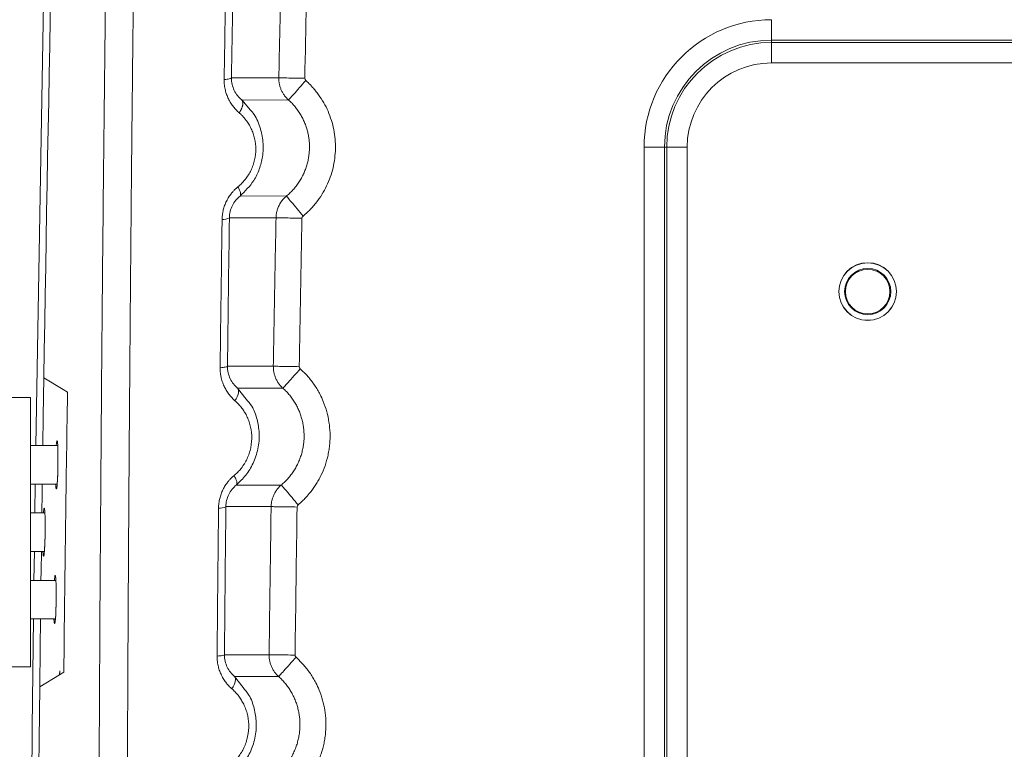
# Model space of a CAD drawing. Header units: millimetres. Extents: x 0 to 594, y 0 to 420.
# Tile 41 of 76: x 63 to 84, y 340 to 355. Entities that reach past the tile are written whole.
import ezdxf

# ---------------------------------------------------------------- set-up
doc = ezdxf.new("R2010")
doc.units = ezdxf.units.MM

msp = doc.modelspace()

# ---------------------------------------------------------------- linework, layer by layer
at = {"color": 7, "linetype": 'Continuous', "lineweight": 15}
for p, q in [((78.707, 354.534), (78.707, 354.958)), ((111.196, 354.534), (78.707, 354.534)), ((78.707, 354.534), (78.707, 354.485)), ((111.198, 354.485), (78.707, 354.485)), ((78.707, 354.485), (78.707, 354.061)), ((111.216, 354.061), (78.707, 354.061)), ((67.485, 353.751), (68.469, 353.751)), ((67.697, 353.29), (68.671, 353.289)), ((76.059, 352.309), (76.059, 240.307)), ((76.483, 352.309), (76.059, 352.309)), ((76.483, 352.309), (76.483, 240.307)), ((76.483, 352.309), (76.532, 352.309)), ((76.532, 352.309), (76.532, 240.307)), ((76.532, 352.309), (76.956, 352.309)), ((76.956, 352.309), (76.956, 240.304)), ((68.63, 351.295), (67.663, 351.294)), ((68.411, 350.843), (67.442, 350.843)), ((67.402, 347.758), (68.355, 347.758)), ((63.989, 347.272), (63.587, 347.52)), ((63.989, 347.272), (63.587, 347.52)), ((64.079, 347.217), (63.989, 347.272)), ((64.079, 347.217), (63.989, 347.272)), ((67.612, 347.3), (68.555, 347.3)), ((63.307, 347.109), (62.907, 347.109)), ((63.307, 347.109), (63.307, 341.509)), ((63.875, 346.109), (63.307, 346.109)), ((63.307, 345.309), (63.863, 345.309)), ((63.399, 344.709), (63.408, 345.309)), ((68.522, 345.29), (67.585, 345.29)), ((68.309, 344.841), (67.369, 344.841)), ((63.608, 344.709), (63.307, 344.709)), ((63.307, 343.909), (63.597, 343.909)), ((63.381, 343.309), (63.389, 343.909)), ((63.836, 343.309), (63.307, 343.309)), ((63.307, 342.509), (63.827, 342.509)), ((67.339, 341.764), (68.267, 341.764)), ((63.307, 341.509), (62.907, 341.509)), ((63.501, 341.1), (63.91, 341.348)), ((63.501, 341.1), (63.91, 341.348)), ((63.91, 341.348), (64.001, 341.404)), ((63.91, 341.348), (64.001, 341.404)), ((67.547, 341.31), (68.466, 341.31))]:
    msp.add_line(p, q, dxfattribs=at)
at = {"color": 8, "linetype": 'Continuous', "lineweight": 15}
for p, q in [((67.882, 353.077), (67.697, 353.29)), ((67.788, 347.076), (67.612, 347.3)), ((67.725, 341.082), (67.547, 341.31))]:
    msp.add_line(p, q, dxfattribs=at)
at = {"color": 7, "linetype": 'Continuous', "lineweight": 15, "flags": 128}
for points in [[(63.419, 346.109), (63.581, 355.299), (63.838, 365.921)], [(63.565, 346.109), (63.574, 346.718), (63.587, 347.52)], [(63.565, 346.109), (63.574, 346.718), (63.587, 347.52)], [(67.612, 347.3), (67.625, 347.282), (67.633, 347.257), (67.634, 347.228), (67.63, 347.195), (67.62, 347.159), (67.604, 347.12), (67.584, 347.081), (67.558, 347.041)], [(63.835, 345.266), (63.838, 345.234), (63.842, 345.215), (63.846, 345.21), (63.851, 345.218), (63.855, 345.24), (63.86, 345.275), (63.864, 345.321), (63.868, 345.379), (63.871, 345.445), (63.875, 345.519), (63.877, 345.598), (63.879, 345.709)], [(63.544, 344.709), (63.55, 345.113), (63.553, 345.309)], [(63.544, 344.709), (63.55, 345.113), (63.553, 345.309)], [(63.569, 343.866), (63.573, 343.834), (63.577, 343.815), (63.581, 343.81), (63.585, 343.818), (63.59, 343.84), (63.594, 343.875), (63.598, 343.921), (63.602, 343.979), (63.606, 344.045), (63.609, 344.119), (63.611, 344.198), (63.613, 344.309)], [(63.526, 343.309), (63.529, 343.508), (63.534, 343.909)], [(63.526, 343.309), (63.529, 343.508), (63.534, 343.909)], [(63.799, 342.466), (63.802, 342.434), (63.806, 342.415), (63.81, 342.41), (63.815, 342.418), (63.819, 342.44), (63.824, 342.475), (63.828, 342.521), (63.832, 342.579), (63.835, 342.645), (63.838, 342.719), (63.84, 342.798), (63.842, 342.909)], [(63.501, 341.1), (63.51, 341.903), (63.517, 342.509)], [(63.501, 341.1), (63.51, 341.903), (63.517, 342.509)], [(67.547, 341.31), (67.56, 341.292), (67.567, 341.268), (67.569, 341.24), (67.564, 341.208), (67.554, 341.172), (67.539, 341.135), (67.518, 341.096), (67.493, 341.057)]]:
    msp.add_lwpolyline(points, dxfattribs=at)
at = {"color": 7, "linetype": 'Continuous', "lineweight": 15}
for radius in [0.6, 0.597, 0.48, 0.462]:
    msp.add_circle((80.707, 349.309), radius, dxfattribs=at)
for centre, radius, start, end in [((1563.407, 324.309), 1500, 178.41187, 179.113368), ((78.707, 352.309), 2.648, 90, 180), ((78.707, 352.309), 2.224, 90, 180), ((78.707, 352.309), 2.176, 90, 180), ((78.707, 352.309), 1.751, 90, 180), ((67.312, 351.068), 0.26, 265.155, 299.9345), ((67.239, 345.107), 0.297, 265.6222, 295.9663), ((1563.407, 324.311), 1500.147, 179.304905, 182.063063), ((1563.407, 324.309), 1500, 179.358635, 182.063094)]:
    msp.add_arc(centre, radius, start, end, dxfattribs=at)
for points, knots in [([(66.156, 270.231), (66.15, 270.476), (66.136, 270.965), (66.116, 271.699), (66.096, 272.434), (66.076, 273.168), (66.056, 273.902), (66.037, 274.636), (66.018, 275.371), (65.999, 276.105), (65.981, 276.839), (65.962, 277.573), (65.944, 278.307), (65.926, 279.041), (65.909, 279.775), (65.892, 280.509), (65.875, 281.243), (65.858, 281.977), (65.841, 282.71), (65.825, 283.444), (65.809, 284.177), (65.793, 284.911), (65.778, 285.644), (65.762, 286.377), (65.747, 287.11), (65.733, 287.843), (65.718, 288.576), (65.704, 289.308), (65.69, 290.041), (65.676, 290.773), (65.663, 291.505), (65.649, 292.237), (65.636, 292.969), (65.624, 293.7), (65.611, 294.432), (65.599, 295.163), (65.587, 295.894), (65.575, 296.625), (65.564, 297.356), (65.552, 298.086), (65.541, 298.816), (65.531, 299.546), (65.52, 300.276), (65.51, 301.006), (65.5, 301.735), (65.49, 302.464), (65.481, 303.193), (65.472, 303.922), (65.463, 304.65), (65.454, 305.378), (65.446, 306.106), (65.437, 306.834), (65.429, 307.561), (65.422, 308.288), (65.414, 309.015), (65.407, 309.742), (65.4, 310.468), (65.393, 311.194), (65.387, 311.919), (65.381, 312.645), (65.375, 313.37), (65.369, 314.094), (65.364, 314.819), (65.358, 315.543), (65.353, 316.267), (65.349, 316.99), (65.344, 317.713), (65.34, 318.436), (65.336, 319.158), (65.332, 319.88), (65.329, 320.602), (65.325, 321.323), (65.322, 322.044), (65.32, 322.764), (65.317, 323.485), (65.315, 324.204), (65.313, 324.924), (65.311, 325.643), (65.309, 326.361), (65.308, 327.08), (65.307, 327.797), (65.306, 328.515), (65.306, 329.232), (65.305, 329.948), (65.305, 330.664), (65.305, 331.38), (65.305, 332.095), (65.306, 332.81), (65.307, 333.524), (65.308, 334.238), (65.309, 334.952), (65.311, 335.665), (65.313, 336.377), (65.315, 337.089), (65.317, 337.801), (65.319, 338.512), (65.322, 339.223), (65.325, 339.933), (65.328, 340.642), (65.331, 341.352), (65.335, 342.06), (65.339, 342.768), (65.343, 343.476), (65.347, 344.183), (65.352, 344.89), (65.356, 345.596), (65.361, 346.301), (65.367, 347.006), (65.372, 347.711), (65.378, 348.415), (65.384, 349.118), (65.39, 349.821), (65.396, 350.523), (65.402, 351.225), (65.409, 351.926), (65.416, 352.627), (65.423, 353.327), (65.431, 354.026), (65.438, 354.725), (65.446, 355.423), (65.454, 356.121), (65.462, 356.818), (65.471, 357.515), (65.48, 358.21), (65.488, 358.906), (65.498, 359.6), (65.507, 360.294), (65.516, 360.988), (65.526, 361.68), (65.536, 362.372), (65.546, 363.064), (65.557, 363.755), (65.567, 364.445), (65.574, 364.904), (65.578, 365.134)], [0, 0, 0, 0, 0.007776, 0.015549, 0.023319, 0.031086, 0.03885, 0.046611, 0.054369, 0.062125, 0.069877, 0.077626, 0.085373, 0.093116, 0.100856, 0.108593, 0.116328, 0.124059, 0.131787, 0.139512, 0.147234, 0.154953, 0.162669, 0.170382, 0.178092, 0.185798, 0.193502, 0.201202, 0.2089, 0.216594, 0.224285, 0.231973, 0.239658, 0.24734, 0.255018, 0.262694, 0.270366, 0.278036, 0.285702, 0.293365, 0.301025, 0.308682, 0.316336, 0.323987, 0.331635, 0.33928, 0.346921, 0.35456, 0.362195, 0.369828, 0.377457, 0.385083, 0.392706, 0.400326, 0.407943, 0.415557, 0.423168, 0.430776, 0.438381, 0.445983, 0.453582, 0.461177, 0.46877, 0.476359, 0.483946, 0.491529, 0.49911, 0.506687, 0.514261, 0.521832, 0.5294, 0.536965, 0.544527, 0.552086, 0.559642, 0.567195, 0.574744, 0.582291, 0.589834, 0.597375, 0.604912, 0.612446, 0.619977, 0.627506, 0.635031, 0.642553, 0.650071, 0.657587, 0.6651, 0.67261, 0.680116, 0.68762, 0.69512, 0.702618, 0.710112, 0.717603, 0.725092, 0.732577, 0.740059, 0.747538, 0.755014, 0.762487, 0.769957, 0.777424, 0.784887, 0.792348, 0.799806, 0.80726, 0.814712, 0.82216, 0.829606, 0.837048, 0.844488, 0.851924, 0.859357, 0.866788, 0.874215, 0.881639, 0.88906, 0.896478, 0.903892, 0.911304, 0.918713, 0.926118, 0.93352, 0.940919, 0.948316, 0.955708, 0.963098, 0.970485, 0.977868, 0.985249, 0.992626, 1, 1, 1, 1]), ([(65.565, 270.352), (65.558, 270.581), (65.546, 271.038), (65.526, 271.724), (65.507, 272.41), (65.489, 273.097), (65.47, 273.783), (65.452, 274.47), (65.434, 275.158), (65.416, 275.845), (65.398, 276.533), (65.38, 277.22), (65.363, 277.908), (65.346, 278.597), (65.329, 279.285), (65.313, 279.974), (65.296, 280.663), (65.28, 281.352), (65.264, 282.042), (65.249, 282.731), (65.233, 283.421), (65.218, 284.111), (65.203, 284.802), (65.188, 285.492), (65.173, 286.183), (65.159, 286.874), (65.145, 287.565), (65.131, 288.256), (65.117, 288.948), (65.104, 289.64), (65.09, 290.332), (65.077, 291.025), (65.065, 291.717), (65.052, 292.41), (65.04, 293.103), (65.027, 293.796), (64.985, 296.284), (64.918, 300.568), (64.841, 306.648), (64.782, 312.724), (64.748, 317.693), (64.73, 321.554), (64.718, 325.18), (64.711, 329.686), (64.717, 335.032), (64.737, 340.339), (64.769, 345.513), (64.812, 350.582), (64.853, 354.345), (64.885, 356.889), (64.902, 358.229), (64.92, 359.57), (64.939, 360.913), (64.959, 362.258), (64.98, 363.604), (64.995, 364.502), (65.002, 364.951)], [0, 0, 0, 0, 0.0072862, 0.0145721, 0.0218578, 0.0291433, 0.0364287, 0.0437141, 0.0509995, 0.0582848, 0.0655703, 0.0728559, 0.0801416, 0.0874276, 0.0947138, 0.1020003, 0.1092872, 0.1165745, 0.1238622, 0.1311505, 0.1384392, 0.1457286, 0.1530185, 0.1603092, 0.1676005, 0.1748927, 0.1821856, 0.1894795, 0.1967742, 0.2040699, 0.2113665, 0.2186643, 0.2259631, 0.233263, 0.2405642, 0.2478665, 0.2551702, 0.3191862, 0.383115, 0.4469873, 0.5108338, 0.5398617, 0.5688538, 0.6253218, 0.6822567, 0.738031, 0.7935381, 0.8466101, 0.8994481, 0.9137154, 0.9280145, 0.9423457, 0.9567095, 0.9711063, 0.9855363, 1, 1, 1, 1]), ([(65.565, 270.352), (65.558, 270.581), (65.546, 271.038), (65.526, 271.724), (65.507, 272.41), (65.489, 273.097), (65.47, 273.783), (65.452, 274.47), (65.434, 275.158), (65.416, 275.845), (65.398, 276.533), (65.38, 277.22), (65.363, 277.908), (65.346, 278.597), (65.329, 279.285), (65.313, 279.974), (65.296, 280.663), (65.28, 281.352), (65.264, 282.042), (65.249, 282.731), (65.233, 283.421), (65.218, 284.111), (65.203, 284.802), (65.188, 285.492), (65.173, 286.183), (65.159, 286.874), (65.145, 287.565), (65.131, 288.256), (65.117, 288.948), (65.104, 289.64), (65.09, 290.332), (65.077, 291.025), (65.065, 291.717), (65.052, 292.41), (65.04, 293.103), (65.027, 293.796), (64.985, 296.284), (64.918, 300.568), (64.841, 306.648), (64.782, 312.724), (64.748, 317.693), (64.73, 321.554), (64.718, 325.18), (64.711, 329.686), (64.717, 335.032), (64.737, 340.339), (64.769, 345.513), (64.812, 350.582), (64.853, 354.345), (64.885, 356.889), (64.902, 358.229), (64.92, 359.57), (64.939, 360.913), (64.959, 362.258), (64.98, 363.604), (64.995, 364.502), (65.002, 364.951)], [0, 0, 0, 0, 0.0072862, 0.0145721, 0.0218578, 0.0291433, 0.0364287, 0.0437141, 0.0509995, 0.0582848, 0.0655703, 0.0728559, 0.0801416, 0.0874276, 0.0947138, 0.1020003, 0.1092872, 0.1165745, 0.1238622, 0.1311505, 0.1384392, 0.1457286, 0.1530185, 0.1603092, 0.1676005, 0.1748927, 0.1821856, 0.1894795, 0.1967742, 0.2040699, 0.2113665, 0.2186643, 0.2259631, 0.233263, 0.2405642, 0.2478665, 0.2551702, 0.3191862, 0.383115, 0.4469873, 0.5108338, 0.5398617, 0.5688538, 0.6253218, 0.6822567, 0.738031, 0.7935381, 0.8466101, 0.8994481, 0.9137154, 0.9280145, 0.9423457, 0.9567095, 0.9711063, 0.9855363, 1, 1, 1, 1]), ([(67.333, 353.715), (67.338, 353.974), (67.346, 354.491), (67.358, 355.265), (67.371, 356.037), (67.38, 356.551), (67.385, 356.807)], [0, 0, 0, 0, 0.251016, 0.501354, 0.751016, 1, 1, 1, 1]), ([(68.469, 353.751), (68.48, 354.267), (68.502, 355.299), (68.526, 356.331), (68.537, 356.846)], [0, 0, 0, 0, 0.500393, 1, 1, 1, 1]), ([(67.485, 353.751), (67.483, 353.743), (67.465, 353.735), (67.426, 353.726), (67.411, 353.723), (67.377, 353.719), (67.356, 353.717), (67.333, 353.715)], [0, 0, 0, 0, 0.5, 0.5, 0.75, 0.75, 1, 1, 1, 1]), ([(67.645, 353.024), (67.634, 353.033), (67.613, 353.053), (67.582, 353.084), (67.553, 353.116), (67.525, 353.149), (67.488, 353.199), (67.444, 353.267), (67.401, 353.356), (67.369, 353.447), (67.349, 353.528), (67.339, 353.598), (67.334, 353.656), (67.334, 353.695), (67.333, 353.715)], [0, 0, 0, 0, 0.058874, 0.117178, 0.175025, 0.232525, 0.289795, 0.420766, 0.548997, 0.668439, 0.785885, 0.857595, 0.928836, 1, 1, 1, 1]), ([(67.697, 353.29), (67.635, 353.343), (67.581, 353.41), (67.506, 353.567), (67.484, 353.658), (67.485, 353.751)], [0, 0, 0, 0, 0.5, 0.5, 1, 1, 1, 1]), ([(68.469, 353.751), (68.471, 353.751), (68.485, 353.751), (68.54, 353.749), (68.581, 353.749), (68.686, 353.746), (68.748, 353.745), (68.879, 353.742), (68.946, 353.741), (69.008, 353.74)], [0, 0, 0, 0, 0.25, 0.25, 0.5, 0.5, 0.75, 0.75, 1, 1, 1, 1]), ([(68.671, 353.289), (68.662, 353.297), (68.645, 353.313), (68.621, 353.339), (68.598, 353.365), (68.578, 353.393), (68.559, 353.422), (68.542, 353.451), (68.527, 353.48), (68.514, 353.51), (68.502, 353.54), (68.492, 353.571), (68.484, 353.601), (68.478, 353.632), (68.473, 353.662), (68.47, 353.692), (68.469, 353.722), (68.469, 353.741), (68.469, 353.751)], [0, 0, 0, 0, 0.0687793, 0.1367213, 0.2038262, 0.2700938, 0.3355242, 0.4001174, 0.4638733, 0.526792, 0.5888735, 0.6501177, 0.7105246, 0.7700942, 0.8288266, 0.8867217, 0.9437795, 1, 1, 1, 1]), ([(68.67, 353.29), (68.671, 353.291), (68.68, 353.3), (68.716, 353.341), (68.743, 353.372), (68.813, 353.45), (68.855, 353.498), (68.942, 353.596), (68.987, 353.646), (69.029, 353.693)], [0, 0, 0, 0, 0.25, 0.25, 0.5, 0.5, 0.75, 0.75, 1, 1, 1, 1]), ([(68.972, 350.878), (68.981, 350.885), (69.007, 350.907), (69.058, 350.952), (69.12, 351.012), (69.188, 351.086), (69.272, 351.188), (69.369, 351.327), (69.465, 351.502), (69.542, 351.688), (69.599, 351.88), (69.634, 352.077), (69.654, 352.343), (69.63, 352.61), (69.565, 352.868), (69.495, 353.056), (69.406, 353.234), (69.315, 353.375), (69.235, 353.48), (69.162, 353.564), (69.094, 353.634), (69.045, 353.679), (69.029, 353.693)], [0, 0, 0, 0, 0.0108751, 0.0320144, 0.0634215, 0.0923996, 0.1257272, 0.1879592, 0.2506589, 0.3135343, 0.3762655, 0.4388051, 0.5012389, 0.6258946, 0.6884596, 0.7511043, 0.813496, 0.875329, 0.9082892, 0.9371483, 0.9798162, 1, 1, 1, 1]), ([(67.697, 353.29), (67.7, 353.287), (67.705, 353.281), (67.711, 353.271), (67.716, 353.259), (67.719, 353.247), (67.721, 353.234), (67.722, 353.22), (67.721, 353.206), (67.72, 353.192), (67.717, 353.177), (67.713, 353.162), (67.709, 353.146), (67.703, 353.13), (67.696, 353.113), (67.688, 353.096), (67.679, 353.078), (67.668, 353.06), (67.657, 353.042), (67.649, 353.03), (67.645, 353.024)], [0, 0, 0, 0, 0.063109, 0.125057, 0.185668, 0.244793, 0.302306, 0.358107, 0.412123, 0.464301, 0.514741, 0.565553, 0.617411, 0.670219, 0.723864, 0.778224, 0.833164, 0.888541, 0.944205, 1, 1, 1, 1]), ([(68.63, 351.295), (68.643, 351.306), (68.67, 351.329), (68.708, 351.365), (68.744, 351.402), (68.779, 351.44), (68.812, 351.479), (68.843, 351.519), (68.873, 351.56), (68.901, 351.602), (68.927, 351.645), (68.951, 351.689), (68.973, 351.733), (68.994, 351.778), (69.013, 351.823), (69.03, 351.869), (69.045, 351.915), (69.059, 351.961), (69.071, 352.008), (69.081, 352.054), (69.089, 352.101), (69.096, 352.148), (69.101, 352.194), (69.104, 352.241), (69.107, 352.301), (69.106, 352.377), (69.098, 352.466), (69.085, 352.556), (69.065, 352.646), (69.038, 352.734), (69.005, 352.822), (68.966, 352.907), (68.92, 352.991), (68.867, 353.071), (68.809, 353.148), (68.744, 353.222), (68.696, 353.266), (68.671, 353.289)], [0, 0, 0, 0, 0.023188, 0.046253, 0.069189, 0.09199, 0.11466, 0.137203, 0.15962, 0.181913, 0.204084, 0.226135, 0.248066, 0.269879, 0.291574, 0.313149, 0.334606, 0.355943, 0.37716, 0.398257, 0.419233, 0.440089, 0.460826, 0.481443, 0.501941, 0.541354, 0.581143, 0.621313, 0.66186, 0.702781, 0.744073, 0.785738, 0.827785, 0.870222, 0.913065, 0.956332, 1, 1, 1, 1]), ([(67.619, 351.485), (67.631, 351.495), (67.653, 351.513), (67.685, 351.543), (67.716, 351.574), (67.745, 351.607), (67.787, 351.657), (67.838, 351.73), (67.893, 351.829), (67.936, 351.934), (67.977, 352.079), (67.998, 352.269), (67.977, 352.454), (67.937, 352.594), (67.896, 352.694), (67.846, 352.788), (67.794, 352.865), (67.743, 352.928), (67.696, 352.978), (67.662, 353.008), (67.645, 353.024)], [0, 0, 0, 0, 0.025289, 0.050349, 0.075235, 0.100002, 0.124706, 0.18702, 0.248983, 0.311111, 0.373229, 0.497411, 0.622102, 0.68428, 0.747494, 0.810101, 0.873511, 0.915257, 0.957363, 1, 1, 1, 1]), ([(67.663, 351.294), (67.766, 351.395), (67.932, 351.557), (68.071, 351.852), (68.142, 352.125), (68.152, 352.426), (68.081, 352.737), (67.987, 352.963), (67.899, 353.059), (67.882, 353.077)], [0, 0, 0, 0, 0.216998, 0.34864, 0.478995, 0.63261, 0.793114, 0.96153, 1, 1, 1, 1]), ([(67.29, 350.809), (67.291, 350.82), (67.291, 350.844), (67.294, 350.878), (67.298, 350.913), (67.303, 350.947), (67.313, 351.002), (67.334, 351.076), (67.37, 351.168), (67.418, 351.258), (67.47, 351.333), (67.521, 351.393), (67.568, 351.442), (67.602, 351.471), (67.619, 351.485)], [0, 0, 0, 0, 0.044595, 0.088968, 0.133211, 0.177414, 0.22167, 0.344761, 0.468423, 0.599503, 0.732454, 0.820773, 0.909763, 1, 1, 1, 1]), ([(67.663, 351.294), (67.67, 351.301), (67.674, 351.311), (67.677, 351.335), (67.675, 351.35), (67.668, 351.38), (67.662, 351.398), (67.645, 351.439), (67.633, 351.462), (67.619, 351.485)], [0, 0, 0, 0, 0.25, 0.25, 0.5, 0.5, 0.75, 0.75, 1, 1, 1, 1]), ([(67.442, 350.843), (67.443, 350.886), (67.448, 350.93), (67.469, 351.016), (67.484, 351.057), (67.543, 351.175), (67.599, 351.242), (67.663, 351.294)], [0, 0, 0, 0, 0.25, 0.25, 0.5, 0.5, 1, 1, 1, 1]), ([(68.411, 350.843), (68.411, 350.855), (68.412, 350.879), (68.416, 350.915), (68.422, 350.952), (68.431, 350.988), (68.442, 351.025), (68.456, 351.062), (68.473, 351.098), (68.492, 351.134), (68.514, 351.169), (68.538, 351.203), (68.566, 351.235), (68.596, 351.266), (68.618, 351.285), (68.629, 351.295)], [0, 0, 0, 0, 0.068974, 0.139273, 0.210897, 0.283846, 0.358119, 0.433718, 0.510641, 0.588889, 0.668462, 0.749359, 0.831581, 0.915128, 1, 1, 1, 1]), ([(68.628, 351.294), (68.629, 351.293), (68.637, 351.283), (68.672, 351.241), (68.698, 351.209), (68.765, 351.128), (68.805, 351.08), (68.889, 350.978), (68.932, 350.926), (68.972, 350.878)], [0, 0, 0, 0, 0.25, 0.25, 0.5, 0.5, 0.75, 0.75, 1, 1, 1, 1]), ([(67.25, 347.726), (67.253, 347.984), (67.259, 348.499), (67.269, 349.271), (67.28, 350.041), (67.287, 350.553), (67.29, 350.809)], [0, 0, 0, 0, 0.250855, 0.50114, 0.750855, 1, 1, 1, 1]), ([(68.355, 347.758), (68.364, 348.272), (68.382, 349.301), (68.401, 350.329), (68.411, 350.843)], [0, 0, 0, 0, 0.500313, 1, 1, 1, 1]), ([(68.411, 350.843), (68.413, 350.843), (68.426, 350.842), (68.482, 350.841), (68.523, 350.841), (68.628, 350.839), (68.691, 350.837), (68.821, 350.835), (68.888, 350.834), (68.95, 350.833)], [0, 0, 0, 0, 0.25, 0.25, 0.5, 0.5, 0.75, 0.75, 1, 1, 1, 1]), ([(67.402, 347.758), (67.4, 347.75), (67.382, 347.744), (67.342, 347.736), (67.328, 347.734), (67.293, 347.73), (67.273, 347.728), (67.25, 347.726)], [0, 0, 0, 0, 0.5, 0.5, 0.75, 0.75, 1, 1, 1, 1]), ([(67.558, 347.041), (67.548, 347.05), (67.527, 347.069), (67.498, 347.098), (67.47, 347.129), (67.432, 347.175), (67.388, 347.237), (67.348, 347.307), (67.321, 347.366), (67.302, 347.415), (67.286, 347.464), (67.271, 347.521), (67.258, 347.584), (67.25, 347.655), (67.25, 347.702), (67.25, 347.726)], [0, 0, 0, 0, 0.056841, 0.113271, 0.16939, 0.225303, 0.350604, 0.472451, 0.538083, 0.604213, 0.671307, 0.737196, 0.82502, 0.912381, 1, 1, 1, 1]), ([(67.612, 347.3), (67.55, 347.353), (67.497, 347.42), (67.423, 347.576), (67.401, 347.665), (67.402, 347.758)], [0, 0, 0, 0, 0.5, 0.5, 1, 1, 1, 1]), ([(68.355, 347.758), (68.358, 347.758), (68.371, 347.757), (68.426, 347.756), (68.468, 347.756), (68.572, 347.754), (68.635, 347.753), (68.765, 347.751), (68.832, 347.75), (68.895, 347.748)], [0, 0, 0, 0, 0.25, 0.25, 0.5, 0.5, 0.75, 0.75, 1, 1, 1, 1]), ([(68.555, 347.3), (68.546, 347.308), (68.529, 347.325), (68.504, 347.351), (68.482, 347.379), (68.461, 347.407), (68.442, 347.437), (68.425, 347.467), (68.409, 347.498), (68.396, 347.53), (68.384, 347.562), (68.375, 347.594), (68.367, 347.627), (68.361, 347.659), (68.358, 347.692), (68.355, 347.725), (68.355, 347.747), (68.355, 347.758)], [0, 0, 0, 0, 0.070203, 0.139902, 0.209095, 0.277782, 0.345965, 0.413642, 0.480814, 0.54748, 0.613642, 0.679298, 0.744449, 0.809095, 0.873235, 0.93687, 1, 1, 1, 1]), ([(68.555, 347.3), (68.556, 347.301), (68.565, 347.311), (68.601, 347.351), (68.629, 347.382), (68.698, 347.461), (68.74, 347.508), (68.828, 347.605), (68.873, 347.656), (68.915, 347.703)], [0, 0, 0, 0, 0.25, 0.25, 0.5, 0.5, 0.75, 0.75, 1, 1, 1, 1]), ([(68.87, 344.878), (68.88, 344.886), (68.909, 344.911), (68.963, 344.961), (69.04, 345.038), (69.116, 345.126), (69.184, 345.217), (69.241, 345.301), (69.295, 345.391), (69.362, 345.519), (69.434, 345.692), (69.48, 345.856), (69.503, 345.97), (69.516, 346.047), (69.532, 346.182), (69.538, 346.374), (69.516, 346.596), (69.47, 346.814), (69.405, 347.005), (69.335, 347.157), (69.273, 347.27), (69.212, 347.365), (69.146, 347.456), (69.075, 347.543), (68.998, 347.626), (68.943, 347.677), (68.915, 347.703)], [0, 0, 0, 0, 0.012339, 0.035466, 0.069385, 0.114093, 0.144422, 0.176313, 0.20934, 0.242365, 0.31204, 0.384172, 0.402445, 0.420763, 0.457413, 0.529889, 0.599917, 0.666692, 0.738148, 0.788937, 0.823875, 0.85891, 0.894045, 0.929276, 0.964596, 1, 1, 1, 1]), ([(68.522, 345.29), (68.535, 345.302), (68.562, 345.325), (68.601, 345.362), (68.637, 345.4), (68.672, 345.439), (68.706, 345.479), (68.737, 345.52), (68.767, 345.563), (68.795, 345.606), (68.821, 345.65), (68.845, 345.695), (68.867, 345.74), (68.888, 345.786), (68.906, 345.833), (68.923, 345.88), (68.938, 345.927), (68.952, 345.975), (68.963, 346.023), (68.973, 346.071), (68.981, 346.119), (68.987, 346.167), (68.991, 346.215), (68.994, 346.263), (68.994, 346.31), (68.993, 346.373), (68.988, 346.45), (68.975, 346.543), (68.956, 346.635), (68.93, 346.726), (68.897, 346.817), (68.857, 346.905), (68.811, 346.991), (68.757, 347.075), (68.696, 347.155), (68.63, 347.231), (68.58, 347.277), (68.555, 347.3)], [0, 0, 0, 0, 0.02341, 0.046716, 0.069912, 0.092988, 0.11594, 0.138769, 0.161479, 0.184072, 0.206552, 0.22892, 0.251177, 0.273324, 0.295364, 0.317297, 0.339124, 0.360845, 0.382459, 0.403967, 0.425367, 0.44666, 0.467844, 0.488922, 0.509892, 0.530756, 0.571256, 0.612179, 0.653523, 0.695284, 0.737469, 0.780085, 0.823142, 0.866653, 0.910643, 0.955109, 1, 1, 1, 1]), ([(67.538, 345.485), (67.549, 345.495), (67.571, 345.514), (67.603, 345.544), (67.634, 345.575), (67.663, 345.608), (67.693, 345.644), (67.723, 345.686), (67.764, 345.749), (67.811, 345.834), (67.855, 345.945), (67.899, 346.108), (67.915, 346.315), (67.883, 346.512), (67.835, 346.653), (67.791, 346.749), (67.74, 346.834), (67.686, 346.909), (67.625, 346.979), (67.581, 347.02), (67.558, 347.041)], [0, 0, 0, 0, 0.025263, 0.050258, 0.075035, 0.099646, 0.124143, 0.155041, 0.185943, 0.248983, 0.314555, 0.382876, 0.523438, 0.650464, 0.7138, 0.778118, 0.83317, 0.888822, 0.943914, 1, 1, 1, 1]), ([(67.585, 345.29), (67.654, 345.355), (67.792, 345.485), (67.947, 345.743), (68.048, 346.042), (68.073, 346.357), (68.022, 346.657), (67.937, 346.908), (67.831, 347.028), (67.788, 347.076)], [0, 0, 0, 0, 0.142768, 0.28741, 0.443075, 0.606793, 0.749091, 0.89946, 1, 1, 1, 1]), ([(63.879, 345.709), (63.879, 345.723), (63.88, 345.765), (63.88, 345.833), (63.88, 345.912), (63.879, 345.985), (63.878, 346.051), (63.875, 346.107), (63.872, 346.152), (63.869, 346.185), (63.865, 346.205), (63.861, 346.212), (63.856, 346.204), (63.852, 346.183), (63.847, 346.152), (63.845, 346.123), (63.843, 346.109)], [0, 0, 0, 0, 0.037434, 0.112497, 0.187554, 0.262611, 0.337667, 0.412724, 0.48778, 0.562836, 0.637892, 0.712948, 0.788003, 0.863058, 0.938114, 1, 1, 1, 1]), ([(63.879, 345.709), (63.879, 345.723), (63.88, 345.765), (63.88, 345.833), (63.88, 345.912), (63.879, 345.985), (63.878, 346.051), (63.875, 346.107), (63.872, 346.152), (63.869, 346.185), (63.865, 346.205), (63.861, 346.212), (63.856, 346.204), (63.852, 346.183), (63.847, 346.152), (63.845, 346.123), (63.843, 346.109)], [0, 0, 0, 0, 0.037434, 0.112497, 0.187554, 0.262611, 0.337667, 0.412724, 0.48778, 0.562836, 0.637892, 0.712948, 0.788003, 0.863058, 0.938114, 1, 1, 1, 1]), ([(63.832, 345.309), (63.832, 345.294), (63.834, 345.263), (63.838, 345.232), (63.842, 345.213), (63.846, 345.207), (63.851, 345.216), (63.855, 345.238), (63.86, 345.273), (63.864, 345.32), (63.868, 345.377), (63.872, 345.444), (63.875, 345.518), (63.877, 345.607), (63.879, 345.672), (63.879, 345.709)], [0, 0, 0, 0, 0.0740316, 0.148996, 0.2239601, 0.2989239, 0.3738877, 0.4488513, 0.5238149, 0.5987787, 0.6737426, 0.7487067, 0.8236711, 0.8986358, 1, 1, 1, 1]), ([(67.216, 344.812), (67.217, 344.823), (67.217, 344.847), (67.22, 344.882), (67.224, 344.917), (67.229, 344.952), (67.24, 345.007), (67.26, 345.081), (67.296, 345.172), (67.342, 345.261), (67.393, 345.334), (67.443, 345.394), (67.488, 345.442), (67.522, 345.471), (67.538, 345.485)], [0, 0, 0, 0, 0.04554, 0.090856, 0.136043, 0.1812, 0.226423, 0.349853, 0.473568, 0.603229, 0.735488, 0.822611, 0.910601, 1, 1, 1, 1]), ([(67.585, 345.29), (67.592, 345.297), (67.597, 345.308), (67.599, 345.333), (67.597, 345.348), (67.59, 345.379), (67.583, 345.397), (67.565, 345.439), (67.553, 345.461), (67.538, 345.485)], [0, 0, 0, 0, 0.25, 0.25, 0.5, 0.5, 0.75, 0.75, 1, 1, 1, 1]), ([(67.369, 344.841), (67.369, 344.884), (67.374, 344.928), (67.395, 345.013), (67.41, 345.054), (67.467, 345.171), (67.522, 345.238), (67.585, 345.29)], [0, 0, 0, 0, 0.25, 0.25, 0.5, 0.5, 1, 1, 1, 1]), ([(68.309, 344.841), (68.31, 344.852), (68.31, 344.876), (68.314, 344.91), (68.32, 344.945), (68.327, 344.98), (68.337, 345.014), (68.349, 345.048), (68.363, 345.082), (68.38, 345.115), (68.398, 345.147), (68.419, 345.178), (68.441, 345.209), (68.466, 345.237), (68.493, 345.265), (68.512, 345.282), (68.522, 345.29)], [0, 0, 0, 0, 0.067451, 0.135514, 0.204189, 0.273476, 0.343375, 0.413886, 0.485009, 0.556743, 0.62909, 0.702048, 0.775618, 0.8498, 0.924594, 1, 1, 1, 1]), ([(68.522, 345.29), (68.523, 345.289), (68.531, 345.279), (68.566, 345.238), (68.593, 345.206), (68.66, 345.126), (68.701, 345.078), (68.786, 344.978), (68.83, 344.926), (68.87, 344.878)], [0, 0, 0, 0, 0.25, 0.25, 0.5, 0.5, 0.75, 0.75, 1, 1, 1, 1]), ([(63.613, 344.309), (63.613, 344.323), (63.614, 344.365), (63.614, 344.433), (63.614, 344.512), (63.613, 344.585), (63.611, 344.651), (63.608, 344.707), (63.605, 344.752), (63.602, 344.785), (63.598, 344.805), (63.594, 344.812), (63.589, 344.804), (63.585, 344.783), (63.58, 344.752), (63.578, 344.723), (63.577, 344.709)], [0, 0, 0, 0, 0.037434, 0.112497, 0.187556, 0.262615, 0.337673, 0.412732, 0.48779, 0.562849, 0.637906, 0.712964, 0.788021, 0.863079, 0.938136, 1, 1, 1, 1]), ([(63.613, 344.309), (63.613, 344.323), (63.614, 344.365), (63.614, 344.433), (63.614, 344.512), (63.613, 344.585), (63.611, 344.651), (63.608, 344.707), (63.605, 344.752), (63.602, 344.785), (63.598, 344.805), (63.594, 344.812), (63.589, 344.804), (63.585, 344.783), (63.58, 344.752), (63.578, 344.723), (63.577, 344.709)], [0, 0, 0, 0, 0.037434, 0.112497, 0.187556, 0.262615, 0.337673, 0.412732, 0.48779, 0.562849, 0.637906, 0.712964, 0.788021, 0.863079, 0.938136, 1, 1, 1, 1]), ([(67.187, 341.737), (67.189, 341.994), (67.193, 342.508), (67.201, 343.277), (67.208, 344.045), (67.214, 344.556), (67.216, 344.812)], [0, 0, 0, 0, 0.250746, 0.500995, 0.750746, 1, 1, 1, 1]), ([(68.267, 341.764), (68.274, 342.277), (68.287, 343.302), (68.302, 344.328), (68.309, 344.841)], [0, 0, 0, 0, 0.500154, 1, 1, 1, 1]), ([(68.309, 344.841), (68.311, 344.841), (68.325, 344.841), (68.38, 344.84), (68.422, 344.839), (68.527, 344.838), (68.589, 344.837), (68.719, 344.835), (68.786, 344.834), (68.849, 344.833)], [0, 0, 0, 0, 0.25, 0.25, 0.5, 0.5, 0.75, 0.75, 1, 1, 1, 1]), ([(63.566, 343.909), (63.567, 343.894), (63.569, 343.863), (63.573, 343.832), (63.577, 343.813), (63.581, 343.807), (63.585, 343.816), (63.59, 343.838), (63.594, 343.873), (63.598, 343.92), (63.602, 343.977), (63.606, 344.044), (63.609, 344.118), (63.611, 344.207), (63.613, 344.272), (63.613, 344.309)], [0, 0, 0, 0, 0.0740991, 0.1490663, 0.2240332, 0.2989999, 0.3739665, 0.448933, 0.5238995, 0.5988661, 0.6738329, 0.7488, 0.8237673, 0.8987349, 1, 1, 1, 1]), ([(63.842, 342.909), (63.842, 342.923), (63.843, 342.965), (63.843, 343.033), (63.842, 343.112), (63.841, 343.185), (63.839, 343.251), (63.837, 343.307), (63.834, 343.352), (63.83, 343.385), (63.826, 343.405), (63.822, 343.412), (63.817, 343.404), (63.813, 343.383), (63.809, 343.352), (63.806, 343.323), (63.805, 343.309)], [0, 0, 0, 0, 0.037435, 0.112497, 0.187558, 0.262619, 0.33768, 0.41274, 0.487801, 0.562861, 0.637921, 0.71298, 0.78804, 0.863099, 0.938159, 1, 1, 1, 1]), ([(63.842, 342.909), (63.842, 342.923), (63.843, 342.965), (63.843, 343.033), (63.842, 343.112), (63.841, 343.185), (63.839, 343.251), (63.837, 343.307), (63.834, 343.352), (63.83, 343.385), (63.826, 343.405), (63.822, 343.412), (63.817, 343.404), (63.813, 343.383), (63.809, 343.352), (63.806, 343.323), (63.805, 343.309)], [0, 0, 0, 0, 0.037435, 0.112497, 0.187558, 0.262619, 0.33768, 0.41274, 0.487801, 0.562861, 0.637921, 0.71298, 0.78804, 0.863099, 0.938159, 1, 1, 1, 1]), ([(63.795, 342.509), (63.796, 342.494), (63.798, 342.463), (63.802, 342.432), (63.806, 342.413), (63.81, 342.407), (63.815, 342.416), (63.819, 342.438), (63.824, 342.473), (63.828, 342.52), (63.832, 342.577), (63.835, 342.644), (63.838, 342.718), (63.84, 342.807), (63.841, 342.872), (63.842, 342.909)], [0, 0, 0, 0, 0.074163, 0.149132, 0.224102, 0.299071, 0.37404, 0.449008, 0.523977, 0.598946, 0.673916, 0.748885, 0.823855, 0.898825, 1, 1, 1, 1]), ([(67.339, 341.764), (67.337, 341.758), (67.319, 341.752), (67.28, 341.745), (67.266, 341.743), (67.23, 341.74), (67.21, 341.738), (67.187, 341.737)], [0, 0, 0, 0, 0.5, 0.5, 0.75, 0.75, 1, 1, 1, 1]), ([(67.493, 341.057), (67.483, 341.066), (67.462, 341.085), (67.433, 341.114), (67.405, 341.145), (67.379, 341.176), (67.343, 341.224), (67.301, 341.291), (67.257, 341.378), (67.224, 341.468), (67.204, 341.549), (67.193, 341.619), (67.187, 341.678), (67.187, 341.717), (67.187, 341.737)], [0, 0, 0, 0, 0.057058, 0.113427, 0.169207, 0.224504, 0.279426, 0.41008, 0.53817, 0.659125, 0.779345, 0.853453, 0.926866, 1, 1, 1, 1]), ([(67.547, 341.31), (67.486, 341.363), (67.434, 341.429), (67.36, 341.584), (67.339, 341.673), (67.339, 341.764)], [0, 0, 0, 0, 0.5, 0.5, 1, 1, 1, 1]), ([(68.267, 341.764), (68.269, 341.764), (68.283, 341.763), (68.338, 341.763), (68.379, 341.762), (68.484, 341.761), (68.547, 341.76), (68.677, 341.758), (68.744, 341.758), (68.807, 341.757)], [0, 0, 0, 0, 0.25, 0.25, 0.5, 0.5, 0.75, 0.75, 1, 1, 1, 1]), ([(68.466, 341.31), (68.457, 341.318), (68.44, 341.334), (68.416, 341.36), (68.393, 341.387), (68.372, 341.416), (68.353, 341.445), (68.336, 341.475), (68.321, 341.506), (68.308, 341.537), (68.296, 341.569), (68.287, 341.601), (68.279, 341.634), (68.273, 341.666), (68.269, 341.699), (68.267, 341.731), (68.267, 341.753), (68.267, 341.764)], [0, 0, 0, 0, 0.070124, 0.139755, 0.208891, 0.277534, 0.345682, 0.413337, 0.480497, 0.547164, 0.613337, 0.679015, 0.7442, 0.808891, 0.873088, 0.936791, 1, 1, 1, 1]), ([(68.466, 341.31), (68.467, 341.311), (68.475, 341.32), (68.512, 341.361), (68.539, 341.392), (68.609, 341.47), (68.652, 341.517), (68.739, 341.614), (68.785, 341.665), (68.827, 341.711)], [0, 0, 0, 0, 0.25, 0.25, 0.5, 0.5, 0.75, 0.75, 1, 1, 1, 1]), ([(68.793, 338.879), (68.806, 338.89), (68.849, 338.928), (68.937, 339.013), (69.028, 339.118), (69.107, 339.224), (69.183, 339.339), (69.251, 339.463), (69.309, 339.596), (69.362, 339.738), (69.398, 339.868), (69.419, 339.982), (69.432, 340.059), (69.447, 340.194), (69.451, 340.385), (69.429, 340.607), (69.382, 340.822), (69.317, 341.013), (69.247, 341.165), (69.184, 341.278), (69.125, 341.372), (69.059, 341.463), (68.987, 341.55), (68.91, 341.634), (68.854, 341.685), (68.827, 341.711)], [0, 0, 0, 0, 0.015498, 0.053788, 0.114866, 0.145729, 0.177427, 0.243713, 0.27825, 0.313546, 0.385669, 0.403918, 0.422204, 0.458771, 0.531023, 0.600794, 0.667342, 0.737002, 0.789398, 0.823799, 0.858482, 0.893447, 0.928693, 0.964213, 1, 1, 1, 1]), ([(63.912, 341.356), (63.912, 341.357), (63.913, 341.361), (63.914, 341.368), (63.914, 341.377), (63.915, 341.39), (63.916, 341.406), (63.916, 341.42), (63.917, 341.427)], [0, 0, 0, 0, 0.136744, 0.27291, 0.410527, 0.551553, 0.777457, 1, 1, 1, 1]), ([(63.912, 341.356), (63.912, 341.356), (63.912, 341.356), (63.912, 341.356), (63.912, 341.356), (63.912, 341.356), (63.912, 341.356), (63.912, 341.356), (63.912, 341.356), (63.912, 341.356), (63.912, 341.356), (63.912, 341.356), (63.912, 341.356), (63.912, 341.357), (63.912, 341.357), (63.912, 341.357), (63.912, 341.358), (63.912, 341.358), (63.912, 341.359), (63.913, 341.361), (63.913, 341.363), (63.913, 341.366), (63.913, 341.37), (63.914, 341.375), (63.914, 341.38), (63.915, 341.386), (63.915, 341.392), (63.915, 341.398), (63.915, 341.402), (63.916, 341.407), (63.916, 341.412), (63.916, 341.416), (63.916, 341.419), (63.916, 341.423), (63.916, 341.424), (63.917, 341.425), (63.917, 341.426), (63.917, 341.427), (63.917, 341.427), (63.917, 341.427), (63.917, 341.427), (63.917, 341.427), (63.917, 341.427), (63.917, 341.427), (63.917, 341.427), (63.917, 341.427), (63.917, 341.427), (63.917, 341.427), (63.917, 341.427)], [0.0000616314, 0.0000616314, 0.0000616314, 0.0000616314, 0.0000622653, 0.0000622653, 0.0000622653, 0.0000631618, 0.0000631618, 0.0000631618, 0.00006397, 0.00006397, 0.00006397, 0.0000653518, 0.0000653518, 0.0000653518, 0.0000690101, 0.0000690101, 0.0000690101, 0.0000843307, 0.0000843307, 0.0000843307, 0.0001448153, 0.0001448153, 0.0001448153, 0.0002661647, 0.0002661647, 0.0002661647, 0.0003876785, 0.0003876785, 0.0003876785, 0.0004758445, 0.0004758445, 0.0004758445, 0.0005421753, 0.0005421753, 0.0005421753, 0.0005631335, 0.0005631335, 0.0005631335, 0.0005683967, 0.0005683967, 0.0005683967, 0.0005696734, 0.0005696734, 0.0005696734, 0.0005706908, 0.0005706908, 0.0005706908, 0.000571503, 0.000571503, 0.000571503, 0.000571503]), ([(63.912, 341.356), (63.912, 341.356), (63.912, 341.356), (63.912, 341.356), (63.912, 341.356), (63.912, 341.356), (63.912, 341.356), (63.912, 341.356), (63.912, 341.356), (63.912, 341.356), (63.912, 341.356), (63.912, 341.356), (63.912, 341.356), (63.912, 341.357), (63.912, 341.357), (63.912, 341.357), (63.912, 341.358), (63.912, 341.358), (63.912, 341.359), (63.913, 341.361), (63.913, 341.363), (63.913, 341.366), (63.913, 341.37), (63.914, 341.375), (63.914, 341.38), (63.915, 341.386), (63.915, 341.392), (63.915, 341.398), (63.915, 341.402), (63.916, 341.407), (63.916, 341.412), (63.916, 341.416), (63.916, 341.419), (63.916, 341.423), (63.916, 341.424), (63.917, 341.425), (63.917, 341.426), (63.917, 341.427), (63.917, 341.427), (63.917, 341.427), (63.917, 341.427), (63.917, 341.427), (63.917, 341.427), (63.917, 341.427), (63.917, 341.427), (63.917, 341.427), (63.917, 341.427), (63.917, 341.427), (63.917, 341.427)], [0.0000616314, 0.0000616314, 0.0000616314, 0.0000616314, 0.0000622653, 0.0000622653, 0.0000622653, 0.0000631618, 0.0000631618, 0.0000631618, 0.00006397, 0.00006397, 0.00006397, 0.0000653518, 0.0000653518, 0.0000653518, 0.0000690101, 0.0000690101, 0.0000690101, 0.0000843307, 0.0000843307, 0.0000843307, 0.0001448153, 0.0001448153, 0.0001448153, 0.0002661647, 0.0002661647, 0.0002661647, 0.0003876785, 0.0003876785, 0.0003876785, 0.0004758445, 0.0004758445, 0.0004758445, 0.0005421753, 0.0005421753, 0.0005421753, 0.0005631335, 0.0005631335, 0.0005631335, 0.0005683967, 0.0005683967, 0.0005683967, 0.0005696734, 0.0005696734, 0.0005696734, 0.0005706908, 0.0005706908, 0.0005706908, 0.000571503, 0.000571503, 0.000571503, 0.000571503]), ([(63.912, 341.356), (63.912, 341.358), (63.913, 341.361), (63.914, 341.369), (63.914, 341.378), (63.915, 341.387), (63.915, 341.397), (63.916, 341.407), (63.916, 341.417), (63.917, 341.424), (63.917, 341.427)], [0, 0, 0, 0, 0.147142, 0.288024, 0.422753, 0.551232, 0.673303, 0.788829, 0.89773, 1, 1, 1, 1]), ([(68.441, 339.288), (68.455, 339.3), (68.481, 339.323), (68.519, 339.361), (68.556, 339.399), (68.591, 339.439), (68.624, 339.479), (68.655, 339.521), (68.685, 339.564), (68.712, 339.608), (68.738, 339.652), (68.762, 339.697), (68.784, 339.743), (68.805, 339.79), (68.823, 339.837), (68.84, 339.884), (68.854, 339.932), (68.867, 339.98), (68.879, 340.028), (68.888, 340.077), (68.896, 340.125), (68.901, 340.173), (68.906, 340.222), (68.908, 340.27), (68.908, 340.318), (68.907, 340.381), (68.901, 340.459), (68.888, 340.551), (68.868, 340.643), (68.842, 340.735), (68.809, 340.825), (68.768, 340.914), (68.722, 341), (68.668, 341.084), (68.607, 341.164), (68.54, 341.24), (68.491, 341.286), (68.466, 341.31)], [0, 0, 0, 0, 0.023418, 0.046736, 0.069947, 0.093042, 0.116016, 0.13887, 0.161608, 0.184233, 0.206747, 0.229151, 0.251448, 0.273639, 0.295724, 0.317705, 0.339584, 0.361359, 0.38303, 0.404598, 0.426061, 0.44742, 0.468674, 0.489824, 0.510869, 0.53181, 0.572217, 0.613047, 0.654297, 0.695965, 0.738056, 0.780577, 0.823538, 0.866953, 0.910844, 0.95521, 1, 1, 1, 1]), ([(67.479, 339.487), (67.49, 339.497), (67.511, 339.515), (67.543, 339.546), (67.573, 339.577), (67.601, 339.609), (67.631, 339.646), (67.661, 339.687), (67.701, 339.749), (67.747, 339.833), (67.791, 339.943), (67.836, 340.105), (67.854, 340.313), (67.823, 340.513), (67.775, 340.657), (67.731, 340.755), (67.679, 340.844), (67.624, 340.921), (67.562, 340.993), (67.516, 341.035), (67.493, 341.057)], [0, 0, 0, 0, 0.024988, 0.049718, 0.074236, 0.09859, 0.12283, 0.153308, 0.183804, 0.24596, 0.310667, 0.37824, 0.518035, 0.646166, 0.710072, 0.774908, 0.830762, 0.887218, 0.943098, 1, 1, 1, 1]), ([(67.529, 339.288), (67.596, 339.352), (67.731, 339.482), (67.883, 339.736), (67.984, 340.032), (68.012, 340.347), (67.963, 340.651), (67.878, 340.908), (67.77, 341.032), (67.725, 341.082)], [0, 0, 0, 0, 0.141076, 0.283571, 0.437259, 0.600168, 0.74438, 0.896007, 1, 1, 1, 1])]:
    msp.add_open_spline(points, degree=3, knots=knots, dxfattribs=at)
for points in [[(67.485, 353.751), (67.501, 354.784), (67.518, 355.815), (67.536, 356.846)], [(69.008, 353.74), (69.03, 354.771), (69.053, 355.802), (69.077, 356.833)], [(69.029, 353.693), (69.016, 353.705), (69.008, 353.722), (69.008, 353.74)], [(67.402, 347.758), (67.414, 348.787), (67.428, 349.815), (67.442, 350.843)], [(68.895, 347.748), (68.912, 348.777), (68.931, 349.805), (68.95, 350.833)], [(68.95, 350.833), (68.951, 350.85), (68.959, 350.867), (68.972, 350.878)], [(68.915, 347.703), (68.902, 347.714), (68.895, 347.731), (68.895, 347.748)], [(64.001, 341.404), (64.023, 343.462), (64.045, 345.159), (64.079, 347.217)], [(64.001, 341.404), (64.023, 343.462), (64.045, 345.159), (64.079, 347.217)], [(67.339, 341.764), (67.348, 342.79), (67.358, 343.816), (67.369, 344.841)], [(68.807, 341.757), (68.82, 342.782), (68.834, 343.808), (68.849, 344.833)], [(68.849, 344.833), (68.849, 344.85), (68.857, 344.867), (68.87, 344.878)], [(68.827, 341.711), (68.814, 341.723), (68.806, 341.74), (68.807, 341.757)]]:
    msp.add_open_spline(points, degree=3, dxfattribs=at)

doc.saveas('drawing.dxf')
